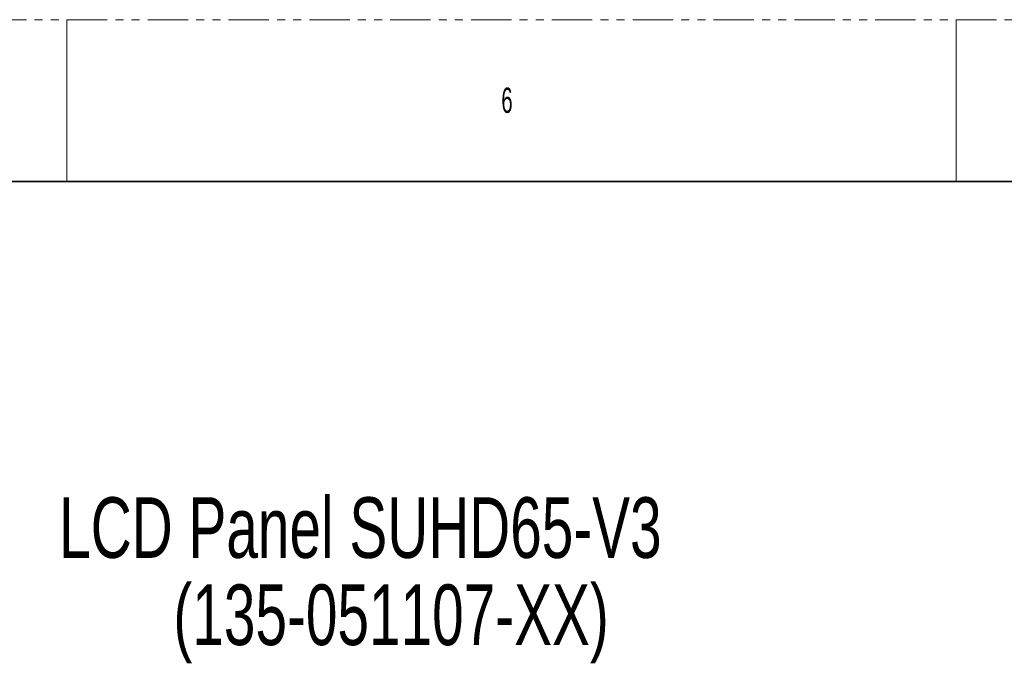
# Model space of a CAD drawing. Header units: millimetres. Extents: x 0 to 1118, y 0 to 864.
# Tile 48 of 256: x 272 to 427, y 763 to 864. Entities that reach past the tile are written whole.
import ezdxf

# ---------------------------------------------------------------- set-up
doc = ezdxf.new("R2010")
doc.units = ezdxf.units.MM
doc.linetypes.add('PHANTOM', pattern=[12.7, 6.35, -1.27, 1.27, -1.27, 1.27, -1.27])
doc.styles.add('SLDTEXTSTYLE1', font='TXT', dxfattribs={"width": 0.7})
doc.styles.add('SLDTEXTSTYLE3', font='TXT', dxfattribs={"width": 0.6})

# ---------------------------------------------------------------- blocks, each defined once
blk = doc.blocks.new('SW_NOTE_0_1')
at = {"color": 0, "linetype": 'Continuous', "lineweight": 0, "char_height": 9.525, "attachment_point": 2, "style": 'SLDTEXTSTYLE1'}
for s, insert in [('LCD Panel SUHD65-V3', (49.41, 12.28)), ('(135-051107-XX)', (54.23, -1.42))]:
    blk.add_mtext(s, dxfattribs=dict(at, insert=insert))

msp = doc.modelspace()

# ---------------------------------------------------------------- linework, layer by layer
at = {"color": 7, "linetype": 'PHANTOM', "lineweight": 18}
msp.add_line((0, 863.6), (1117.6, 863.6), dxfattribs=at)
at = {"color": 7, "linetype": 'Continuous', "lineweight": 18}
for p, q in [((279.4, 863.6), (279.4, 838.2)), ((419.1, 863.6), (419.1, 838.2))]:
    msp.add_line(p, q, dxfattribs=at)
at = {"color": 7, "linetype": 'Continuous', "lineweight": 35}
msp.add_line((12.7, 838.2), (1104.9, 838.2), dxfattribs=at)

# ---------------------------------------------------------------- block references
at = {"color": 7, "linetype": 'Continuous', "lineweight": 0}
msp.add_blockref('SW_NOTE_0_1', (276.1083, 776.2832), dxfattribs=at)

# ---------------------------------------------------------------- texts
at = {"color": 7, "linetype": 'Continuous', "lineweight": 0, "insert": (347.6625, 852.9292), "char_height": 3.9688, "attachment_point": 1, "style": 'SLDTEXTSTYLE3'}
msp.add_mtext('6', dxfattribs=at)

doc.saveas('drawing.dxf')
